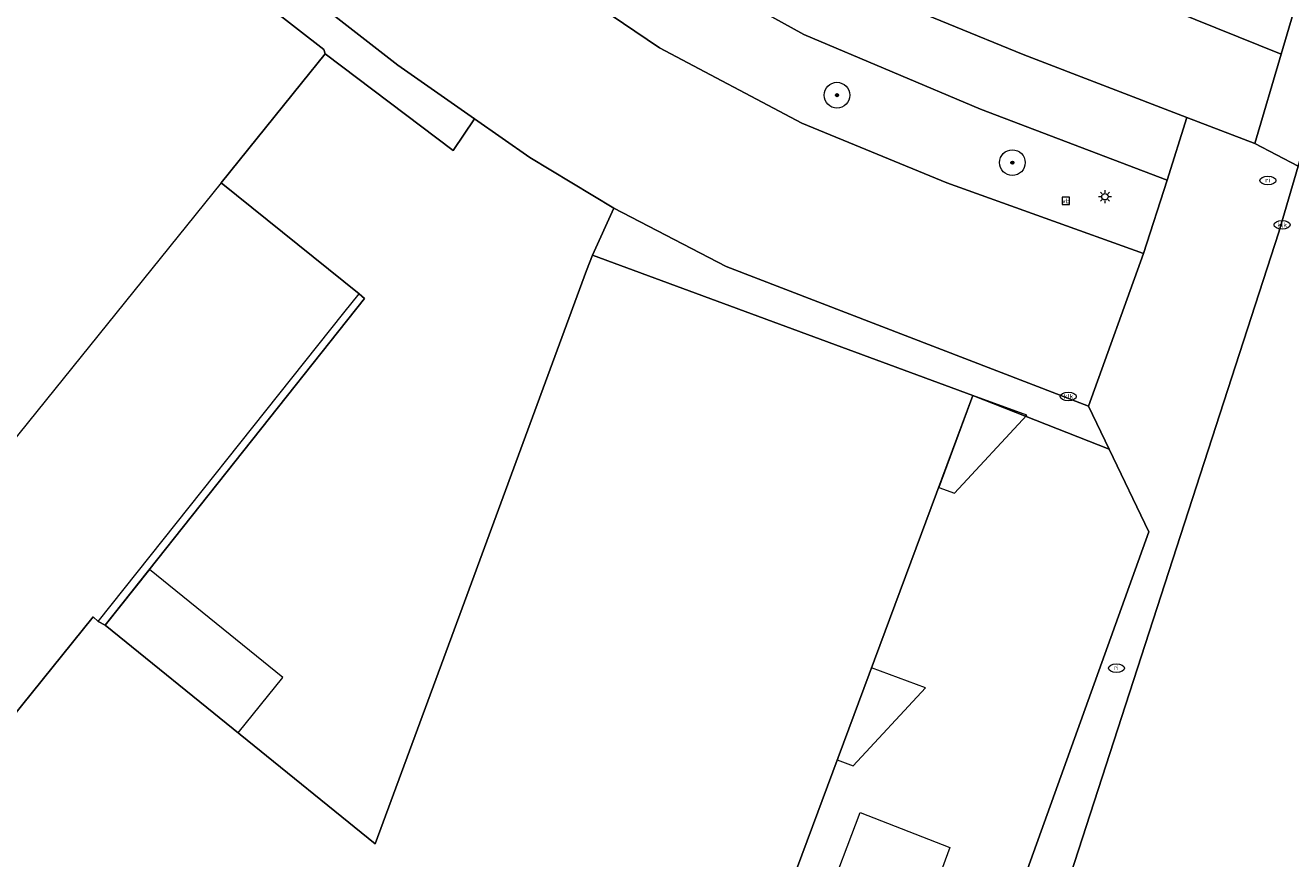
# Model space of a CAD drawing. Header units: metres. Extents: x 187916 to 189411, y 333285 to 334910.
# Tile 145 of 256: x 188494 to 188534, y 334347 to 334373. Entities that reach past the tile are written whole.
import ezdxf
from ezdxf.enums import TextEntityAlignment as Align

# ---------------------------------------------------------------- set-up
doc = ezdxf.new("R2010")
doc.units = ezdxf.units.M
for name, color, linetype, lineweight in [('B-WE-GR-BEPLANTING_CULTUUR_BODEMBEDEKKER-GV', 253, 'Continuous', 15), ('B-WE-GR-BEPLANTING_CULTUUR_HEESTERS-GV', 253, 'Continuous', 15), ('B-WE-GR-BOOM-S', 253, 'Continuous', 15), ('B-WE-IE-MEUBILAIR-S', 253, 'Continuous', 15), ('B-WE-IE-TERREINAFSCHEIDING_KUNSTMATIG_HEKWERK-G', 253, 'IE-TERREINAFSCHEIDING_KUNSTMATIG-SO', 15), ('B-WE-IE-TERREINAFSCHEIDING_KUNSTMATIG_MUUR-G', 253, 'IE-TERREINAFSCHEIDING_KUNSTMATIG-SO', 15), ('B-WE-OG-BEBOUWING-GV', 253, 'Continuous', 15), ('B-WE-OG-BEBOUWING_LUIFEL-GV', 253, 'Continuous', 15), ('B-WE-OG-TERREIN_ERF-GV', 253, 'Continuous', 15), ('B-WE-VH-GESLOTENVERHARDING_ASFALT-GV', 253, 'Continuous', 15), ('B-WE-VH-OPENVERHARDING-GV', 253, 'Continuous', 15), ('B-WE-VH-OPENVERHARDING_STRAATBAKSTEEN-GV', 253, 'Continuous', 15), ('B-WE-VH-OPENVERHARDING_TEGEL-GV', 253, 'Continuous', 15)]:
    doc.layers.add(name, color=color, linetype=linetype, lineweight=lineweight)
doc.styles.add('NLCS-ISO', font='NLCS-ISO.ttf')
doc.linetypes.add('IE-TERREINAFSCHEIDING_KUNSTMATIG-SO', pattern='A,4,[82,NLCS.SHX,S=0.75,R=90,X=0,Y=0],4,-2', length=10)

# ---------------------------------------------------------------- blocks, each defined once
blk = doc.blocks.new('SIE-MEUBILAIR_BORD_VERKEER-SO')
blk.add_lwpolyline([(-0.5625, -0.5625), (0.5625, -0.5625), (0.5625, 0.5625), (-0.5625, 0.5625)], close=True)
at = {"style": 'NLCS-ISO'}
blk.add_text('vb', height=0.75, dxfattribs=at).set_placement((0, 0), align=Align.MIDDLE_CENTER)
blk = doc.blocks.new('SIE-MEUBILAIR_PAAL_LICHTMAST-SO')
for points in [[(-0.62, 0), (-1, 0)], [(-0.71, 0.71), (-0.44, 0.44)], [(0, 1), (0, 0.62)], [(0.44, 0.44), (0.71, 0.71)], [(1, 0), (0.62, 0)], [(-0.71, -0.71), (-0.44, -0.44)], [(0, -0.62), (0, -1)], [(0.44, -0.44), (0.71, -0.71)]]:
    blk.add_lwpolyline(points)
blk.add_circle((0, 0), 0.5)
blk = doc.blocks.new('SIE-MEUBILAIR_PUT_RIOOLPUT-SO')
blk.add_ellipse((0, 0), major_axis=(1.25, 0), ratio=0.54)
at = {"style": 'NLCS-ISO'}
blk.add_text('ri', height=0.75, dxfattribs=at).set_placement((-0.04, 0.07), align=Align.MIDDLE_CENTER)
blk = doc.blocks.new('SIE-MEUBILAIR_PUT_KOLK-SO')
blk.add_ellipse((0, 0), major_axis=(1.25, 0), ratio=0.54)
at = {"style": 'NLCS-ISO'}
blk.add_text('klk', height=0.75, dxfattribs=at).set_placement((0.03, 0), align=Align.MIDDLE_CENTER)
blk = doc.blocks.new('SGR-BOOM_GBKN-SO')
at = {"linetype": 'ByBlock', "lineweight": 18}
h = blk.add_hatch(color=0, dxfattribs=at)
h.dxf.hatch_style = 1
edge = h.paths.add_edge_path()
edge.add_arc((0, 0), 0.25, 0, 360)
at = {"color": 0, "linetype": 'ByBlock', "lineweight": 18}
for radius in [2, 0.25]:
    blk.add_circle((0, 0), radius, dxfattribs=at)
at = {"color": 0, "linetype": 'ByBlock', "lineweight": 18, "style": 'NLCS-ISO'}
blk.add_attdef('SOORT', (2.5, 0), '', height=1.5, dxfattribs=at)
blk = doc.blocks.new('DTM')
at = {"layer": 'B-WE-GR-BEPLANTING_CULTUUR_BODEMBEDEKKER-GV', "ltscale": 0.2, "flags": 128}
for points in [[(188529.058, 334366.18), (188529.796, 334368.464), (188523.988, 334370.672), (188518.491, 334372.998), (188514.989, 334374.935), (188510.836, 334377.709), (188503.307, 334383.542), (188502.862, 334383.021), (188503.211, 334380.434), (188509.83, 334375.407), (188513.993, 334372.584), (188518.423, 334370.239), (188522.944, 334368.381)], [(188530.413, 334370.416), (188532.531, 334369.604), (188533.349, 334372.382), (188521.888, 334377.016), (188520.645, 334374.293), (188525.311, 334372.372)]]:
    blk.add_lwpolyline(points, close=True, dxfattribs=at)
at = {"layer": 'B-WE-GR-BEPLANTING_CULTUUR_HEESTERS-GV', "ltscale": 0.2, "flags": 128}
for points in [[(188503.588, 334372.4), (188507.575, 334369.389), (188508.237, 334370.374), (188505.845, 334372.046), (188475.366, 334395.765), (188473.422, 334397.229), (188472.68, 334396.487), (188472.952, 334396.276), (188503.544, 334372.534)], [(188527.35, 334361.434), (188516.068, 334365.778), (188512.568, 334367.589), (188511.905, 334366.134), (188523.754, 334361.767), (188527.993, 334360.096)]]:
    blk.add_lwpolyline(points, close=True, dxfattribs=at)
at = {"layer": 'B-WE-IE-TERREINAFSCHEIDING_KUNSTMATIG_HEKWERK-G', "ltscale": 0.2, "flags": 128}
for points in [[(188452.711, 334373.178), (188451.181, 334374.445), (188472.952, 334396.276), (188503.544, 334372.534), (188503.588, 334372.4), (188502.849, 334371.484), (188500.345, 334368.38)], [(188500.345, 334368.38), (188499.827, 334367.737), (188492.402, 334358.532)]]:
    blk.add_lwpolyline(points, dxfattribs=at)
at = {"layer": 'B-WE-IE-TERREINAFSCHEIDING_KUNSTMATIG_MUUR-G', "ltscale": 0.2, "flags": 128}
for points in [[(188496.52, 334354.731), (188504.17, 334364.331), (188504.647, 334364.929)], [(188496.737, 334354.614), (188504.814, 334364.777), (188504.647, 334364.929)], [(188517.051, 334343.492), (188518.1, 334343.14), (188520.239, 334348.785), (188523.037, 334347.695), (188520.224, 334340.05)]]:
    blk.add_lwpolyline(points, dxfattribs=at)
at = {"layer": 'B-WE-OG-BEBOUWING-GV', "ltscale": 0.2, "flags": 128}
blk.add_lwpolyline([(188517.459, 334344.864), (188523.754, 334361.767), (188511.905, 334366.134), (188511.727, 334365.652), (188507.85, 334355.148), (188505.14, 334347.805), (188496.737, 334354.614), (188496.52, 334354.731), (188496.36, 334354.878), (188489.664, 334346.561)], dxfattribs=at)
at = {"layer": 'B-WE-OG-BEBOUWING_LUIFEL-GV', "ltscale": 0.2, "flags": 128}
for points in [[(188523.754, 334361.767), (188522.687, 334358.903), (188523.178, 334358.721), (188525.431, 334361.148)], [(188496.737, 334354.614), (188500.875, 334351.261), (188502.27, 334352.982), (188498.116, 334356.349)], [(188520.596, 334353.287), (188519.53, 334350.424), (188520.02, 334350.241), (188522.273, 334352.669)]]:
    blk.add_lwpolyline(points, close=True, dxfattribs=at)
at = {"layer": 'B-WE-OG-TERREIN_ERF-GV', "ltscale": 0.2, "flags": 128}
for points in [[(188521.888, 334377.016), (188533.349, 334372.382), (188535.536, 334379.815)], [(188486.353, 334342.465), (188488.108, 334344.628), (188489.664, 334346.561), (188496.36, 334354.878), (188496.52, 334354.731), (188496.737, 334354.614), (188504.814, 334364.777), (188504.647, 334364.929), (188500.345, 334368.38), (188502.849, 334371.484), (188503.588, 334372.4), (188503.544, 334372.534), (188472.952, 334396.276)], [(188525.122, 334346.094), (188529.231, 334357.519), (188527.993, 334360.096), (188523.754, 334361.767), (188517.459, 334344.864)]]:
    blk.add_lwpolyline(points, dxfattribs=at)
blk.add_lwpolyline([(188496.737, 334354.614), (188505.14, 334347.805), (188507.85, 334355.148), (188511.727, 334365.652), (188511.905, 334366.134), (188512.568, 334367.589), (188509.953, 334369.175), (188508.237, 334370.374), (188507.575, 334369.389), (188503.588, 334372.4), (188502.849, 334371.484), (188500.345, 334368.38), (188504.647, 334364.929), (188504.814, 334364.777)], close=True, dxfattribs=at)
at = {"layer": 'B-WE-VH-GESLOTENVERHARDING_ASFALT-GV', "ltscale": 0.2, "flags": 128}
blk.add_lwpolyline([(188478.458, 334399.671), (188475.366, 334395.765), (188505.845, 334372.046), (188508.237, 334370.374), (188509.953, 334369.175), (188512.568, 334367.589), (188516.068, 334365.778), (188527.35, 334361.434), (188529.058, 334366.18), (188522.944, 334368.381), (188518.423, 334370.239), (188513.993, 334372.584), (188509.83, 334375.407), (188503.211, 334380.434), (188497.335, 334385.05)], close=True, dxfattribs=at)
blk.add_lwpolyline([(188539.547, 334389.85), (188537.047, 334379.738), (188533.88, 334368.9), (188533.28, 334366.847), (188526.431, 334345.722)], dxfattribs=at)
at = {"layer": 'B-WE-VH-OPENVERHARDING-GV', "ltscale": 0.2, "flags": 128}
blk.add_lwpolyline([(188533.88, 334368.9), (188537.047, 334379.738), (188539.547, 334389.85), (188542.075, 334401.956), (188543.451, 334411.321), (188542.075, 334411.605), (188540.652, 334402.354), (188539.241, 334395.343), (188538.133, 334390.243), (188535.965, 334381.539), (188535.536, 334379.815), (188533.349, 334372.382), (188532.531, 334369.604)], close=True, dxfattribs=at)
at = {"layer": 'B-WE-VH-OPENVERHARDING_STRAATBAKSTEEN-GV', "ltscale": 0.2, "flags": 128}
blk.add_lwpolyline([(188514.989, 334374.935), (188518.491, 334372.998), (188523.988, 334370.672), (188529.796, 334368.464), (188530.413, 334370.416), (188525.311, 334372.372), (188520.645, 334374.293)], dxfattribs=at)
at = {"layer": 'B-WE-VH-OPENVERHARDING_TEGEL-GV', "ltscale": 0.2, "flags": 128}
blk.add_lwpolyline([(188526.431, 334345.722), (188533.28, 334366.847), (188533.88, 334368.9), (188532.531, 334369.604), (188530.413, 334370.416), (188529.796, 334368.464), (188529.058, 334366.18), (188527.35, 334361.434), (188527.993, 334360.096), (188529.231, 334357.519), (188525.122, 334346.094)], dxfattribs=at)
at = {"layer": 'B-WE-GR-BOOM-S', "xscale": 0.2, "yscale": 0.2, "zscale": 0.2}
for p in [(188519.52, 334371.11), (188524.98, 334369.01)]:
    blk.add_blockref('SGR-BOOM_GBKN-SO', p, dxfattribs=at)
at = {"layer": 'B-WE-IE-MEUBILAIR-S', "xscale": 0.2, "yscale": 0.2, "zscale": 0.2}
for name, p in [('SIE-MEUBILAIR_PUT_RIOOLPUT-SO', (188532.936, 334368.457)), ('SIE-MEUBILAIR_BORD_VERKEER-SO', (188526.646, 334367.82)), ('SIE-MEUBILAIR_PAAL_LICHTMAST-SO', (188527.862, 334367.949)), ('SIE-MEUBILAIR_PUT_KOLK-SO', (188533.375, 334367.073)), ('SIE-MEUBILAIR_PUT_KOLK-SO', (188526.72, 334361.734)), ('SIE-MEUBILAIR_PUT_RIOOLPUT-SO', (188528.22, 334353.278))]:
    blk.add_blockref(name, p, dxfattribs=at)

msp = doc.modelspace()

# ---------------------------------------------------------------- block references
msp.add_blockref('DTM', (0, 0))

doc.saveas('drawing.dxf')
